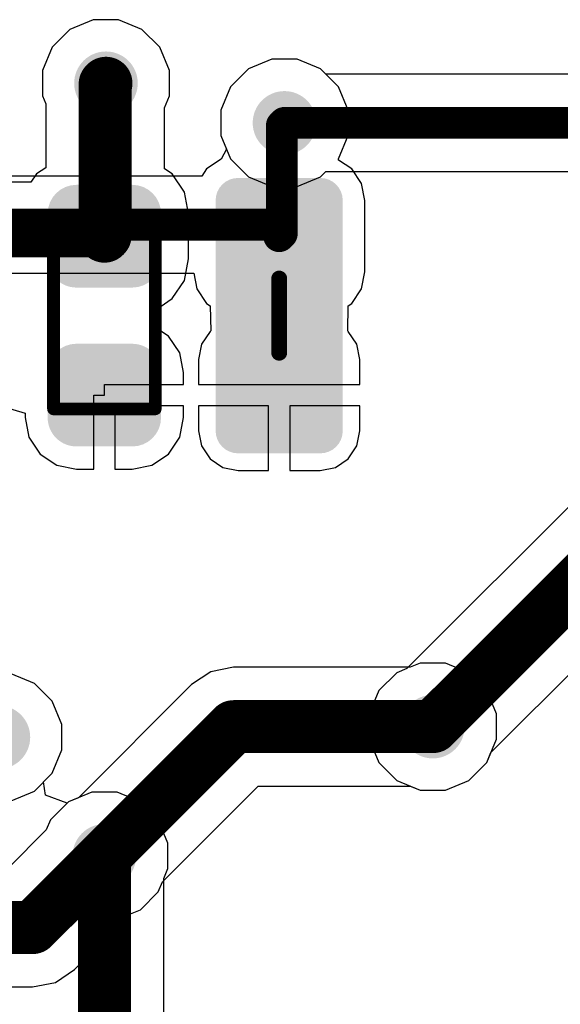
# Model space of a CAD drawing. Header units: inches. Extents: x 0 to 41, y 0 to 25.4.
# Tile 6 of 10: x 24.4 to 29.5, y 6.2 to 15.5. Entities that reach past the tile are written whole.
import ezdxf

# ---------------------------------------------------------------- set-up
doc = ezdxf.new("R2010")
doc.units = ezdxf.units.IN
for name, color, linetype in [('BOTTOM', 5, 'Continuous'), ('Bottom Solder', 6, 'Continuous'), ('TOP', 1, 'Continuous'), ('Top Assembly', 56, 'Continuous'), ('Top Solder', 216, 'Continuous'), ('Via Holes', 16, 'Continuous')]:
    doc.layers.add(name, color=color, linetype=linetype)

# ---------------------------------------------------------------- blocks, each defined once
blk = doc.blocks.new('SJ_0603_CLOSED_B_1643')
at = {"layer": 'BOTTOM'}
h = blk.add_hatch(color=5, dxfattribs=at)
edge = h.paths.add_edge_path()
edge.add_arc((-0.4125, -0.3875), 0.1125, 270, 360)
edge.add_line((-0.3, -0.3875), (-0.3, 0.3875))
edge.add_arc((-0.4125, 0.3875), 0.1125, 0, 90)
edge.add_line((-0.4125, 0.5), (-1.0875, 0.5))
edge.add_arc((-1.0875, 0.3875), 0.1125, 90, 180)
edge.add_line((-1.2, 0.3875), (-1.2, -0.3875))
edge.add_arc((-1.0875, -0.3875), 0.1125, 180, 270)
edge.add_line((-1.0875, -0.5), (-0.4125, -0.5))
h = blk.add_hatch(color=5, dxfattribs=at)
edge = h.paths.add_edge_path()
edge.add_arc((0.4125, 0.3875), 0.1125, 90, 180)
edge.add_line((0.3, 0.3875), (0.3, -0.3875))
edge.add_arc((0.4125, -0.3875), 0.1125, 180, 270)
edge.add_line((0.4125, -0.5), (1.0875, -0.5))
edge.add_arc((1.0875, -0.3875), 0.1125, 270, 360)
edge.add_line((1.2, -0.3875), (1.2, 0.3875))
edge.add_arc((1.0875, 0.3875), 0.1125, 0, 90)
edge.add_line((1.0875, 0.5), (0.4125, 0.5))
at = {"layer": 'Bottom Solder'}
h = blk.add_hatch(color=6, dxfattribs=at)
edge = h.paths.add_edge_path()
edge.add_arc((-0.4125, -0.3875), 0.2125, 270, 360)
edge.add_line((-0.2, -0.3875), (-0.2, 0.3875))
edge.add_arc((-0.4125, 0.3875), 0.2125, 0, 90)
edge.add_line((-0.4125, 0.6), (-1.0875, 0.6))
edge.add_arc((-1.0875, 0.3875), 0.2125, 90, 180)
edge.add_line((-1.3, 0.3875), (-1.3, -0.3875))
edge.add_arc((-1.0875, -0.3875), 0.2125, 180, 270)
edge.add_line((-1.0875, -0.6), (-0.4125, -0.6))
blk.add_hatch(color=6, dxfattribs=at).paths.add_polyline_path([(-0.7606, -0.6), (0.7594, -0.6), (0.7594, 0.6), (-0.7606, 0.6)])
h = blk.add_hatch(color=6, dxfattribs=at)
edge = h.paths.add_edge_path()
edge.add_arc((0.4125, 0.3875), 0.2125, 90, 180)
edge.add_line((0.2, 0.3875), (0.2, -0.3875))
edge.add_arc((0.4125, -0.3875), 0.2125, 180, 270)
edge.add_line((0.4125, -0.6), (1.0875, -0.6))
edge.add_arc((1.0875, -0.3875), 0.2125, 270, 360)
edge.add_line((1.3, -0.3875), (1.3, 0.3875))
edge.add_arc((1.0875, 0.3875), 0.2125, 0, 90)
edge.add_line((1.0875, 0.6), (0.4125, 0.6))
at = {"layer": 'BOTTOM', "const_width": 0.15}
blk.add_lwpolyline([(-0.35, 0), (0.35, 0)], dxfattribs=at)
at = {"layer": 'BOTTOM', "const_width": 0.075}
for points in [[(-0.3875, 0, 1), (-0.3125, 0, 1)], [(0.3125, 0, 1), (0.3875, 0, 1)]]:
    blk.add_lwpolyline(points, format="xyb", close=True, dxfattribs=at)
blk = doc.blocks.new('CAP_0603_1648')
at = {"layer": 'TOP'}
h = blk.add_hatch(color=1, dxfattribs=at)
edge = h.paths.add_edge_path()
edge.add_arc((-0.5369, -0.2631), 0.2219, 270, 360)
edge.add_line((-0.315, -0.2631), (-0.315, 0.2631))
edge.add_arc((-0.5369, 0.2631), 0.2219, 0, 90)
edge.add_line((-0.5369, 0.485), (-0.9632, 0.485))
edge.add_arc((-0.9632, 0.2631), 0.2219, 90, 180)
edge.add_line((-1.185, 0.2631), (-1.185, -0.2631))
edge.add_arc((-0.9632, -0.2631), 0.2219, 180, 270)
edge.add_line((-0.9632, -0.485), (-0.5369, -0.485))
h = blk.add_hatch(color=1, dxfattribs=at)
edge = h.paths.add_edge_path()
edge.add_arc((0.5369, 0.2631), 0.2219, 90, 180)
edge.add_line((0.315, 0.2631), (0.315, -0.2631))
edge.add_arc((0.5369, -0.2631), 0.2219, 180, 270)
edge.add_line((0.5369, -0.485), (0.9632, -0.485))
edge.add_arc((0.9632, -0.2631), 0.2219, 270, 360)
edge.add_line((1.185, -0.2631), (1.185, 0.2631))
edge.add_arc((0.9632, 0.2631), 0.2219, 0, 90)
edge.add_line((0.9632, 0.485), (0.5369, 0.485))
at = {"layer": 'Top Solder'}
h = blk.add_hatch(color=216, dxfattribs=at)
edge = h.paths.add_edge_path()
edge.add_arc((-0.5369, -0.2631), 0.2719, 270, 360)
edge.add_line((-0.265, -0.2631), (-0.265, 0.2631))
edge.add_arc((-0.5369, 0.2631), 0.2719, 0, 90)
edge.add_line((-0.5369, 0.535), (-0.9632, 0.535))
edge.add_arc((-0.9632, 0.2631), 0.2719, 90, 180)
edge.add_line((-1.235, 0.2631), (-1.235, -0.2631))
edge.add_arc((-0.9632, -0.2631), 0.2719, 180, 270)
edge.add_line((-0.9632, -0.535), (-0.5369, -0.535))
h = blk.add_hatch(color=216, dxfattribs=at)
edge = h.paths.add_edge_path()
edge.add_arc((0.5369, 0.2631), 0.2719, 90, 180)
edge.add_line((0.265, 0.2631), (0.265, -0.2631))
edge.add_arc((0.5369, -0.2631), 0.2719, 180, 270)
edge.add_line((0.5369, -0.535), (0.9632, -0.535))
edge.add_arc((0.9632, -0.2631), 0.2719, 270, 360)
edge.add_line((1.235, -0.2631), (1.235, 0.2631))
edge.add_arc((0.9632, 0.2631), 0.2719, 0, 90)
edge.add_line((0.9632, 0.535), (0.5369, 0.535))
at = {"layer": 'Top Assembly', "const_width": 0.12}
for points in [[(-0.88, -0.48), (-0.88, 0.48)], [(0.88, 0.48), (-0.88, 0.48)], [(0.88, -0.48), (0.88, 0.48)], [(0.88, -0.48), (-0.88, -0.48)]]:
    blk.add_lwpolyline(points, dxfattribs=at)
at = {"layer": 'Top Assembly', "const_width": 0.06}
for points in [[(-0.91, 0.48, 1), (-0.85, 0.48, 1)], [(-0.91, 0.48, 1), (-0.85, 0.48, 1)], [(0.85, 0.48, 1), (0.91, 0.48, 1)], [(0.85, 0.48, 1), (0.91, 0.48, 1)], [(-0.91, -0.48, 1), (-0.85, -0.48, 1)], [(-0.91, -0.48, 1), (-0.85, -0.48, 1)], [(0.85, -0.48, 1), (0.91, -0.48, 1)], [(0.85, -0.48, 1), (0.91, -0.48, 1)]]:
    blk.add_lwpolyline(points, format="xyb", close=True, dxfattribs=at)

msp = doc.modelspace()

# ---------------------------------------------------------------- hatches: boundary and pattern name
at = {"layer": 'BOTTOM'}
h = msp.add_hatch(color=5, dxfattribs=at)
edge = h.paths.add_edge_path()
edge.add_arc((25.2151, 14.874), 0.3, 0, 360)
h = msp.add_hatch(color=5, dxfattribs=at)
edge = h.paths.add_edge_path()
edge.add_arc((26.9, 14.5), 0.3, 0, 360)
h = msp.add_hatch(color=5, dxfattribs=at)
edge = h.paths.add_edge_path()
edge.add_arc((28.3, 8.8), 0.3, 0, 360)
h = msp.add_hatch(color=5, dxfattribs=at)
edge = h.paths.add_edge_path()
edge.add_arc((24.2, 8.7), 0.3, 0, 360)
h = msp.add_hatch(color=5, dxfattribs=at)
edge = h.paths.add_edge_path()
edge.add_arc((25.2, 7.58), 0.3, 0, 360)
at = {"layer": 'TOP'}
h = msp.add_hatch(color=1, dxfattribs=at)
edge = h.paths.add_edge_path()
edge.add_arc((25.2151, 14.874), 0.3, 0, 360)
h = msp.add_hatch(color=1, dxfattribs=at)
edge = h.paths.add_edge_path()
edge.add_arc((26.9, 14.5), 0.3, 0, 360)
h = msp.add_hatch(color=1, dxfattribs=at)
edge = h.paths.add_edge_path()
edge.add_arc((28.3, 8.8), 0.3, 0, 360)
h = msp.add_hatch(color=1, dxfattribs=at)
edge = h.paths.add_edge_path()
edge.add_arc((24.2, 8.7), 0.3, 0, 360)
h = msp.add_hatch(color=1, dxfattribs=at)
edge = h.paths.add_edge_path()
edge.add_arc((25.2, 7.58), 0.3, 0, 360)
at = {"layer": 'Via Holes'}
h = msp.add_hatch(color=7, dxfattribs=at)
edge = h.paths.add_edge_path()
edge.add_arc((25.2151, 14.874), 0.15, 0, 360)
h = msp.add_hatch(color=7, dxfattribs=at)
edge = h.paths.add_edge_path()
edge.add_arc((26.9, 14.5), 0.15, 0, 360)
h = msp.add_hatch(color=7, dxfattribs=at)
edge = h.paths.add_edge_path()
edge.add_arc((28.3, 8.8), 0.15, 0, 360)
h = msp.add_hatch(color=7, dxfattribs=at)
edge = h.paths.add_edge_path()
edge.add_arc((25.2, 7.58), 0.15, 0, 360)

# ---------------------------------------------------------------- linework, layer by layer
at = {"layer": 'BOTTOM'}
for p, q in [((26.7807, 15.1), (26.5601, 15.0087)), ((27.0193, 15.1), (26.7807, 15.1)), ((27.2399, 15.0087), (27.0193, 15.1)), ((26.5601, 15.0087), (26.3913, 14.8399)), ((27.4087, 14.8399), (27.2399, 15.0087)), ((26.3913, 14.8399), (26.3, 14.6193)), ((27.5, 14.6193), (27.4087, 14.8399)), ((26.3, 14.6193), (26.3, 14.3807)), ((27.5, 14.3807), (27.5, 14.6193)), ((26.3, 14.3807), (26.3531, 14.2525)), ((27.4087, 14.1601), (27.5, 14.3807)), ((26.3531, 14.2525), (26.3016, 14.1561)), ((26.3016, 14.1561), (26.1651, 14.0649)), ((27.4098, 14.1485), (27.4087, 14.1601)), ((27.5349, 14.0649), (27.4098, 14.1485)), ((26.1651, 14.0649), (26.1201, 13.9976)), ((27.6261, 13.9285), (27.5349, 14.0649)), ((26.1201, 13.9976), (23.5015, 13.9976)), ((27.6581, 13.7675), (27.6261, 13.9285)), ((27.6581, 13.0925), (27.6581, 13.7675)), ((23.938, 13.0799), (26.0444, 13.0799)), ((26.0444, 13.0799), (26.074, 12.9316)), ((27.6261, 12.9316), (27.6581, 13.0925)), ((26.074, 12.9316), (26.1651, 12.7951)), ((27.5349, 12.7951), (27.6261, 12.9316)), ((26.1651, 12.7951), (26.1988, 12.7726)), ((26.1988, 12.7726), (26.2033, 12.5351)), ((27.4967, 12.5351), (27.5013, 12.7726)), ((27.5013, 12.7726), (27.5349, 12.7951)), ((26.1983, 12.5317), (26.1173, 12.4105)), ((26.2033, 12.5351), (26.1983, 12.5317)), ((27.5018, 12.5317), (27.4967, 12.5351)), ((27.5828, 12.4105), (27.5018, 12.5317)), ((26.1173, 12.4105), (26.0888, 12.2675)), ((27.6112, 12.2675), (27.5828, 12.4105)), ((26.0888, 12.2675), (26.0888, 12.03)), ((27.6112, 12.03), (27.6112, 12.2675)), ((26.0888, 12.03), (26.85, 12.03)), ((26.85, 12.03), (27.6112, 12.03)), ((26.75, 11.83), (26.0888, 11.83)), ((26.0888, 11.83), (26.0888, 11.5925)), ((26.75, 11.2188), (26.75, 11.83)), ((27.6112, 11.83), (26.95, 11.83)), ((26.95, 11.83), (26.95, 11.2188)), ((27.6112, 11.5925), (27.6112, 11.83)), ((26.0888, 11.5925), (26.1173, 11.4495)), ((27.5828, 11.4495), (27.6112, 11.5925)), ((26.1173, 11.4495), (26.1983, 11.3283)), ((27.5018, 11.3283), (27.5828, 11.4495)), ((26.1983, 11.3283), (26.3195, 11.2473)), ((27.3805, 11.2473), (27.5018, 11.3283)), ((26.3195, 11.2473), (26.4625, 11.2188)), ((26.4625, 11.2188), (26.75, 11.2188)), ((26.95, 11.2188), (27.2375, 11.2188)), ((27.2375, 11.2188), (27.3805, 11.2473)), ((28.1807, 9.4), (28.086, 9.3608)), ((28.4193, 9.4), (28.1807, 9.4)), ((28.6399, 9.3087), (28.4193, 9.4)), ((24.5399, 9.2087), (24.3193, 9.3)), ((26.2054, 9.3181), (26.0235, 9.1965)), ((26.42, 9.3608), (26.2054, 9.3181)), ((28.086, 9.3608), (26.42, 9.3608)), ((28.8087, 9.1399), (28.6399, 9.3087)), ((24.7087, 9.0399), (24.5399, 9.2087)), ((26.0235, 9.1965), (24.9549, 8.1279)), ((28.9, 8.9193), (28.8087, 9.1399)), ((24.8, 8.8193), (24.7087, 9.0399)), ((28.9, 8.6807), (28.9, 8.9193)), ((24.8, 8.5807), (24.8, 8.8193)), ((28.8087, 8.4601), (28.9, 8.6807)), ((24.7087, 8.3601), (24.8, 8.5807)), ((28.6399, 8.2913), (28.8087, 8.4601)), ((24.5399, 8.1913), (24.7087, 8.3601)), ((28.4193, 8.2), (28.6399, 8.2913)), ((24.3193, 8.1), (24.5399, 8.1913)), ((25.7479, 7.3348), (26.6523, 8.2392)), ((26.6523, 8.2392), (28.086, 8.2392)), ((28.086, 8.2392), (28.1807, 8.2)), ((28.1807, 8.2), (28.4193, 8.2)), ((24.8602, 8.0887), (24.6914, 7.9199)), ((24.9549, 8.1279), (24.8602, 8.0887)), ((24.6914, 7.9199), (24.6522, 7.8252)), ((24.6522, 7.8252), (24.2908, 7.4638)), ((25.7087, 7.2401), (25.7479, 7.3348)), ((25.5399, 7.0714), (25.7087, 7.2401)), ((25.4452, 7.0321), (25.5399, 7.0714)), ((24.9196, 6.5065), (25.4452, 7.0321)), ((24.7376, 6.3849), (24.9196, 6.5065)), ((18.2159, 6.3422), (24.523, 6.3422)), ((24.523, 6.3422), (24.7376, 6.3849))]:
    msp.add_line(p, q, dxfattribs=at)
for points, const_width in [([(26.875, 14.475), (26.9, 14.5)], 0.3), ([(26.875, 13.455), (26.875, 14.475)], 0.3), ([(23.3115, 13.5388), (26.7524, 13.5388)], 0.3), ([(26.85, 13.43), (26.875, 13.455)], 0.3), ([(24.523, 6.903), (26.42, 8.8)], 0.5), ([(26.42, 8.8), (28.3, 8.8)], 0.5), ([(18.2159, 6.903), (24.523, 6.903)], 0.5)]:
    msp.add_lwpolyline(points, dxfattribs=dict(at, const_width=const_width))
for points, const_width in [([(26.8, 14.475, 1), (26.95, 14.475, 1)], 0.15), ([(26.8, 14.475, 1), (26.95, 14.475, 1)], 0.15), ([(26.825, 14.5, 1), (26.975, 14.5, 1)], 0.15), ([(26.6774, 13.5388, 1), (26.8274, 13.5388, 1)], 0.15), ([(26.775, 13.43, 1), (26.925, 13.43, 1)], 0.15), ([(26.8, 13.455, 1), (26.95, 13.455, 1)], 0.15), ([(26.8, 13.455, 1), (26.95, 13.455, 1)], 0.15), ([(26.295, 8.8, 1), (26.545, 8.8, 1)], 0.25), ([(26.295, 8.8, 1), (26.545, 8.8, 1)], 0.25), ([(28.175, 8.8, 1), (28.425, 8.8, 1)], 0.25), ([(24.398, 6.903, 1), (24.648, 6.903, 1)], 0.25), ([(24.398, 6.903, 1), (24.648, 6.903, 1)], 0.25)]:
    msp.add_lwpolyline(points, format="xyb", close=True, dxfattribs=dict(at, const_width=const_width))
at = {"layer": 'TOP'}
for p, q in [((25.0958, 15.474), (24.8753, 15.3827)), ((25.3345, 15.474), (25.0958, 15.474)), ((25.555, 15.3827), (25.3345, 15.474)), ((24.8753, 15.3827), (24.7065, 15.2139)), ((25.7238, 15.2139), (25.555, 15.3827)), ((24.7065, 15.2139), (24.6151, 14.9934)), ((25.8151, 14.9934), (25.7238, 15.2139)), ((26.7807, 15.1), (26.5601, 15.0087)), ((27.0193, 15.1), (26.7807, 15.1)), ((27.2399, 15.0087), (27.0193, 15.1)), ((24.6151, 14.9934), (24.6151, 14.7547)), ((25.8151, 14.7547), (25.8151, 14.9934)), ((26.5601, 15.0087), (26.3913, 14.8399)), ((27.2897, 14.9588), (27.2399, 15.0087)), ((31.5103, 14.9588), (27.2897, 14.9588)), ((26.3913, 14.8399), (26.3, 14.6193)), ((24.6151, 14.7547), (24.6468, 14.6782)), ((25.7684, 14.6417), (25.8151, 14.7547)), ((24.6468, 14.6782), (24.6468, 14.077)), ((25.7684, 14.0669), (25.7684, 14.6417)), ((26.3, 14.6193), (26.3, 14.3807)), ((26.3, 14.3807), (26.3913, 14.1601)), ((26.3913, 14.1601), (26.5601, 13.9913)), ((24.6468, 14.077), (24.5606, 14.0194)), ((25.8394, 14.0194), (25.7684, 14.0669)), ((27.2399, 13.9913), (27.2897, 14.0412)), ((27.2897, 14.0412), (31.5103, 14.0412)), ((24.5606, 14.0194), (24.5075, 13.9398)), ((25.9548, 13.8468), (25.8394, 14.0194)), ((26.5601, 13.9913), (26.7807, 13.9)), ((27.0193, 13.9), (27.2399, 13.9913)), ((24.5075, 13.9398), (24.1243, 13.9398)), ((26.7807, 13.9), (27.0193, 13.9)), ((25.9953, 13.6432), (25.9548, 13.8468)), ((25.9953, 13.2169), (25.9953, 13.6432)), ((25.9548, 13.0132), (25.9953, 13.2169)), ((25.8394, 12.8406), (25.9548, 13.0132)), ((25.7255, 12.7645), (25.8394, 12.8406)), ((25.7166, 12.5647), (25.7255, 12.7645)), ((25.7239, 12.5412), (25.7166, 12.5647)), ((25.8063, 12.4862), (25.7239, 12.5412)), ((25.9114, 12.3288), (25.8063, 12.4862)), ((25.9484, 12.1432), (25.9114, 12.3288)), ((25.9484, 12.03), (25.9484, 12.1432)), ((25.2, 11.93), (25.2, 12.03)), ((25.2, 12.03), (25.9484, 12.03)), ((25.1, 11.2317), (25.1, 11.93)), ((25.1, 11.93), (25.2, 11.93)), ((24.2517, 11.8198), (24.4517, 11.7592)), ((25.9484, 11.83), (25.3, 11.83)), ((25.3, 11.83), (25.3, 11.2317)), ((25.9484, 11.7169), (25.9484, 11.83)), ((24.4517, 11.7592), (24.4517, 11.7169)), ((24.4517, 11.7169), (24.4886, 11.5312)), ((25.9114, 11.5312), (25.9484, 11.7169)), ((24.4886, 11.5312), (24.5938, 11.3738)), ((25.8063, 11.3738), (25.9114, 11.5312)), ((24.5938, 11.3738), (24.7512, 11.2686)), ((25.6488, 11.2686), (25.8063, 11.3738)), ((24.7512, 11.2686), (24.9369, 11.2317)), ((25.4632, 11.2317), (25.6488, 11.2686)), ((30.0029, 11.2959), (28.0548, 9.3479)), ((24.9369, 11.2317), (25.1, 11.2317)), ((25.3, 11.2317), (25.4632, 11.2317)), ((28.8479, 8.5548), (30.6317, 10.3386)), ((24.5399, 9.2087), (24.3193, 9.3)), ((27.9601, 9.3087), (27.7913, 9.1399)), ((28.0548, 9.3479), (27.9601, 9.3087)), ((24.7087, 9.0399), (24.5399, 9.2087)), ((27.7913, 9.1399), (27.7, 8.9193)), ((24.8, 8.8193), (24.7087, 9.0399)), ((27.7, 8.9193), (27.7, 8.6807)), ((24.8, 8.5807), (24.8, 8.8193)), ((27.7, 8.6807), (27.7913, 8.4601)), ((24.7087, 8.3601), (24.8, 8.5807)), ((28.8087, 8.4601), (28.8479, 8.5548)), ((27.7913, 8.4601), (27.9601, 8.2913)), ((28.6399, 8.2913), (28.8087, 8.4601)), ((24.627, 8.2785), (24.7087, 8.3601)), ((24.643, 8.1543), (24.627, 8.2785)), ((27.9601, 8.2913), (28.1807, 8.2)), ((28.4193, 8.2), (28.6399, 8.2913)), ((28.1807, 8.2), (28.4193, 8.2)), ((24.8501, 8.0786), (24.643, 8.1543)), ((24.8602, 8.0887), (24.8501, 8.0786)), ((25.0807, 8.18), (24.8602, 8.0887)), ((25.3194, 8.18), (25.0807, 8.18)), ((25.5399, 8.0887), (25.3194, 8.18)), ((25.7087, 7.9199), (25.5399, 8.0887)), ((25.8, 7.6994), (25.7087, 7.9199)), ((25.8, 7.4607), (25.8, 7.6994)), ((25.7608, 7.366), (25.8, 7.4607)), ((25.7608, 5.9408), (25.7608, 7.366))]:
    msp.add_line(p, q, dxfattribs=at)
for points, const_width in [([(25.2076, 14.8665), (25.2151, 14.874)], 0.5), ([(25.2076, 13.4376), (25.2076, 14.8665)], 0.5), ([(26.9, 14.5), (31.9, 14.5)], 0.3), ([(25.2, 13.43), (25.2076, 13.4376)], 0.5), ([(24.1243, 13.43), (24.965, 13.43)], 0.4), ([(24.965, 13.43), (25.2, 13.43)], 0.4), ([(28.3, 8.8), (30.3994, 10.8994)], 0.5), ([(25.2, 5.6729), (25.2, 7.58)], 0.5)]:
    msp.add_lwpolyline(points, dxfattribs=dict(at, const_width=const_width))
for points, const_width in [([(25.0826, 14.8665, 1), (25.3326, 14.8665, 1)], 0.25), ([(25.0826, 14.8665, 1), (25.3326, 14.8665, 1)], 0.25), ([(25.0901, 14.874, 1), (25.3401, 14.874, 1)], 0.25), ([(26.825, 14.5, 1), (26.975, 14.5, 1)], 0.15), ([(25.075, 13.43, 1), (25.325, 13.43, 1)], 0.25), ([(25.0826, 13.4376, 1), (25.3326, 13.4376, 1)], 0.25), ([(25.0826, 13.4376, 1), (25.3326, 13.4376, 1)], 0.25), ([(24.865, 13.43, 1), (25.065, 13.43, 1)], 0.2), ([(24.865, 13.43, 1), (25.065, 13.43, 1)], 0.2), ([(25.1, 13.43, 1), (25.3, 13.43, 1)], 0.2), ([(28.175, 8.8, 1), (28.425, 8.8, 1)], 0.25), ([(25.075, 7.58, 1), (25.325, 7.58, 1)], 0.25)]:
    msp.add_lwpolyline(points, format="xyb", close=True, dxfattribs=dict(at, const_width=const_width))

# ---------------------------------------------------------------- block references
for name, p, rotation in [('SJ_0603_CLOSED_B_1643', (26.85, 12.68), 90), ('CAP_0603_1648', (25.2, 12.68), 270)]:
    msp.add_blockref(name, p, dxfattribs=dict(rotation=rotation))

doc.saveas('drawing.dxf')
